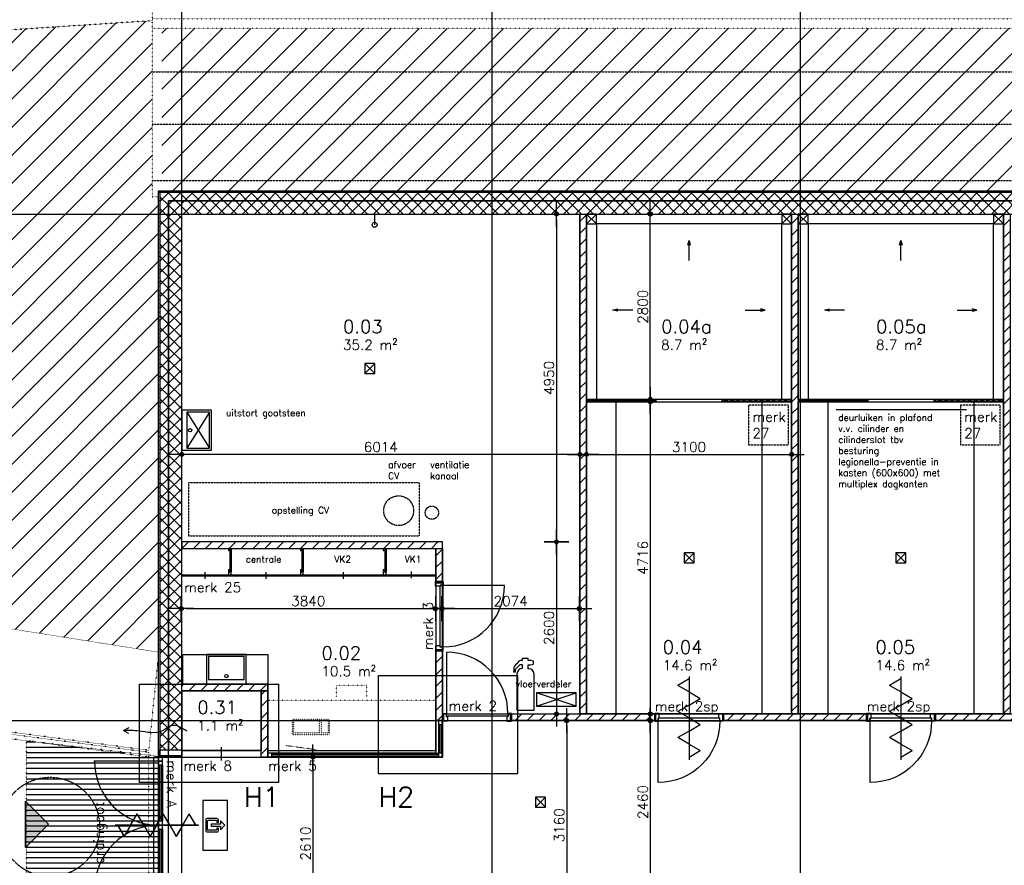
# Model space of a CAD drawing. Header units: millimetres. Extents: x -41560 to 117593, y -41642 to 17656.
# Tile 5 of 30: x -28738 to -13861, y -9881 to 2889. Entities that reach past the tile are written whole.
import ezdxf

# ---------------------------------------------------------------- set-up
doc = ezdxf.new("R2010")
doc.units = ezdxf.units.MM
doc.header["$LTSCALE"] = 0.5
doc.header["$PDMODE"] = 3
doc.header["$PDSIZE"] = 100
for name, pattern in [('ACAD_ISO07W100', [3, 0, -3]), ('CENTER2', [28.575, 19.05, -3.175, 3.175, -3.175]), ('HIDDEN2', [4.7625, 3.175, -1.5875])]:
    doc.linetypes.add(name, pattern=pattern)
for name, color, linetype in [('arc. 252', 252, 'Continuous'), ('arc. 9', 9, 'Continuous'), ('brandveiligheid', 9, 'Continuous'), ('detailaanduiding', 4, 'Continuous'), ('inrichting los', 7, 'ACAD_ISO07W100'), ('inrichting terrein', 7, 'ACAD_ISO07W100'), ('inrichting vast', 7, 'Continuous'), ('maat 1.5mm', 210, 'Continuous'), ('pen 0.05mm', 7, 'Continuous'), ('pen 0.10mm', 6, 'Continuous'), ('pen 0.15mm', 1, 'Continuous'), ('pen 0.20mm', 2, 'Continuous'), ('stramien', 9, 'CENTER2'), ('tekst 1.0mm', 7, 'Continuous'), ('tekst 1.5mm', 210, 'Continuous'), ('tekst 2.0mm', 211, 'Continuous'), ('tekst 5.0mm', 201, 'Continuous')]:
    doc.layers.add(name, color=color, linetype=linetype)
doc.layers.add('hulplijn', color=140, linetype='Continuous', plot=False)
doc.layers.add('hulplijn opp', color=31, linetype='Continuous', plot=False)
doc.styles.add('1.0mm tekst', font='romans.shx', dxfattribs={"height": 1})
doc.styles.add('1.5mm tekst', font='romans.shx', dxfattribs={"height": 1.5})
doc.styles.add('2.0mm tekst', font='romans.shx', dxfattribs={"height": 2})
doc.styles.add('3.0mm tekst', font='romans.shx', dxfattribs={"height": 3})
doc.dimstyles.new('1.5mm maat', dxfattribs={"dimscale": 0, "dimtxt": 1.5, "dimasz": 0.75, "dimexe": 1.25, "dimexo": 0.625, "dimgap": 0.375, "dimtad": 1, "dimdec": 0, "dimtxsty": '1.5mm tekst', "dimblk": 'dot maatlijn-GVA', "dimcen": 2.5, "dimse1": 1, "dimse2": 1, "dimclrd": 7, "dimclrt": 256, "dimadec": 0, "dimazin": 0, "dimtfac": 1, "dimtdec": 0, "dimtmove": 0, "dimatfit": 3, "dimfxl": 1, "dimarcsym": 0})
pattern_1 = [(45, (0, 0), (-212.132, 212.132), [])]
pattern_2 = [(315, (820.71, -13380.866), (44.9013, 44.9013), []), (45, (820.71, -13380.866), (-44.9013, 44.9013), [])]

# ---------------------------------------------------------------- blocks, each defined once
blk = doc.blocks.new('*U170')
at = {"layer": 'hulplijn'}
for points in [[(-5, -7), (-5, -107)], [(1039, -7), (1039, -107)]]:
    blk.add_lwpolyline(points, dxfattribs=at)
at = {"layer": 'pen 0.05mm'}
blk.add_lwpolyline([(982, -1042), (982, -112)], dxfattribs=at)
blk.add_arc((982, -112), 930, 180, 270, dxfattribs=at)
at = {"layer": 'pen 0.15mm'}
for points in [[(67, -69), (67, 0), (0, 0), (0, -17), (12, -17), (12, -97), (0, -97), (0, -114), (50, -114), (50, -69), (67, -69)], [(967, -69), (967, 0), (1034, 0), (1034, -17), (1022, -17), (1022, -97), (1034, -97), (1034, -114), (984, -114), (984, -69), (967, -69)]]:
    blk.add_lwpolyline(points, dxfattribs=at)
blk.add_lwpolyline([(982, -112), (52, -112), (52, -72), (982, -72)], close=True, dxfattribs=at)
blk = doc.blocks.new('kleedruimte klein')
at = {"layer": 'arc. 9'}
h = blk.add_hatch(dxfattribs=at)
h.set_pattern_fill('ANSI37', color=256, scale=20, angle=-90, style=0)
h.set_pattern_definition(pattern_2)
h.paths.add_polyline_path([(-2057, -4746), (-2057, -4720), (-3093, -4720), (-3093, -4746)])
h = blk.add_hatch(dxfattribs=at)
h.set_pattern_fill('ANSI37', color=256, scale=20, angle=-90, style=0)
h.set_pattern_definition(pattern_2)
h.paths.add_polyline_path([(-1043, -4746), (-1043, -4720), (-7, -4720), (-7, -4746)])
at = {"layer": 'hulplijn'}
for points in [[(0, -4716), (-3100, -4716), (-3100, 0), (0, 0)], [(0, -7550), (-3100, -7550), (-3100, -4750), (0, -4750)]]:
    blk.add_lwpolyline(points, close=True, dxfattribs=at)
at = {"layer": 'inrichting vast'}
for points in [[(0, -4716), (0, 0), (-450, 0), (-450, -4700), (-450, -4700), (-450, -4716)], [(-3100, 0), (-3100, -4716), (-2650, -4716), (-2650, 0), (-2650, 0), (-2650, 0)]]:
    blk.add_lwpolyline(points, close=True, dxfattribs=at)
at = {"layer": 'pen 0.05mm'}
for p, q in [((-1625, -2433), (-1475, -2283)), ((-1475, -2433), (-1625, -2283)), ((-2400, -6100), (-2700, -6100)), ((-700, -6100), (-400, -6100)), ((-1550, -6850), (-1550, -7150)), ((-3100, -7550), (-2950, -7400)), ((-2950, -7550), (-3100, -7400)), ((-150, -7550), (0, -7400)), ((0, -7550), (-150, -7400))]:
    blk.add_line(p, q, dxfattribs=at)
for points in [[(-1475, -2283), (-1625, -2283), (-1625, -2433), (-1475, -2433)], [(0, -7550), (-3100, -7550), (-3100, -4750), (-2950, -4750), (-2950, -7400), (-150, -7400), (-150, -4750), (0, -4750)], [(-2950, -7400), (-3100, -7400), (-3100, -7550), (-2950, -7550)], [(0, -7400), (-150, -7400), (-150, -7550), (0, -7550)]]:
    blk.add_lwpolyline(points, close=True, dxfattribs=at)
for points in [[(-2628, -6081), (-2700, -6100), (-2628, -6119)], [(-472, -6081), (-400, -6100), (-472, -6119)], [(-1531, -7078), (-1550, -7150), (-1569, -7078)]]:
    blk.add_lwpolyline(points, dxfattribs=at)
at = {"layer": 'pen 0.15mm'}
for points in [[(-2057, -4718), (-2057, -4720), (-3093, -4720), (-3093, -4718)], [(-2057, -4746), (-2057, -4720), (-3093, -4720), (-3093, -4746)], [(-2057, -4746), (-2057, -4748), (-3093, -4748), (-3093, -4746)], [(-1043, -4718), (-1043, -4720), (-7, -4720), (-7, -4718)], [(-1043, -4746), (-1043, -4720), (-7, -4720), (-7, -4746)], [(-1043, -4746), (-1043, -4748), (-7, -4748), (-7, -4746)]]:
    blk.add_lwpolyline(points, close=True, dxfattribs=at)
at = {"layer": 'pen 0.20mm'}
for points in [[(-3078, -4750), (-3100, -4750), (-3100, -4716), (-3078, -4716), (-3078, -4718), (-3098, -4718), (-3098, -4748), (-3078, -4748)], [(-2072, -4750), (-2050, -4750), (-2050, -4716), (-2072, -4716), (-2072, -4718), (-2052, -4718), (-2052, -4748), (-2072, -4748)], [(-1028, -4750), (-1050, -4750), (-1050, -4716), (-1028, -4716), (-1028, -4718), (-1048, -4718), (-1048, -4748), (-1028, -4748)], [(-22, -4750), (0, -4750), (0, -4716), (-22, -4716), (-22, -4718), (-2, -4718), (-2, -4748), (-22, -4748)]]:
    blk.add_lwpolyline(points, close=True, dxfattribs=at)
at = {"layer": 'tekst 5.0mm', "xscale": -1, "rotation": 180}
blk.add_blockref('*U170', (-2067, -7), dxfattribs=at)
blk = doc.blocks.new('*U158')
at = {"layer": 'tekst 1.5mm', "style": '1.5mm tekst'}
blk.add_attdef('OPPERVLAK', (0, -5), '', height=1.5, dxfattribs=at)
at = {"layer": 'tekst 2.0mm', "style": '2.0mm tekst'}
blk.add_attdef('RUIMTENUMMER', (0, -2.5), '', height=2, dxfattribs=at)
blk = doc.blocks.new('oppervlakte bgg-02')
at = {"layer": 'hulplijn opp'}
blk.add_lwpolyline([(3702, -10856), (-13742, -10856), (-13742, -10156), (-17954, -10156), (-17954, -10856), (-19098, -10856), (-22048, -10856), (-22048, -10856), (-22048, -10856), (-25138, -10856), (-25138, -8246), (-20852, -8246), (-20852, -7696), (-6118, -7696), (-6118, 154), (-3288, 154)], dxfattribs=at)
for points in [[(-24788, -46), (-18774, -46), (-18774, -7596), (-18774, -7596), (-20848, -7596), (-20848, -7596), (-20848, -4996), (-24788, -4996)], [(-18674, -46), (-15574, -46), (-15574, -2846), (-16948, -2846), (-17948, -2846), (-18674, -2846)], [(-15474, -46), (-12374, -46), (-12374, -2846), (-13748, -2846), (-14748, -2846), (-15474, -2846)], [(-18674, -2880), (-15574, -2880), (-15574, -7596), (-15574, -7596), (-15574, -7596), (-15574, -7596), (-15574, -7596), (-18674, -7596)], [(-15474, -2880), (-12374, -2880), (-12374, -7596), (-15474, -7596), (-15474, -7596), (-15474, -7596), (-15474, -7596), (-15474, -7596)], [(-24788, -5096), (-20948, -5096), (-20948, -8186), (-23488, -8186), (-23488, -7146), (-24787, -7146)], [(-24788, -7246), (-23588, -7246), (-23588, -8146), (-24788, -8146), (-24788, -7746), (-24788, -7746)]]:
    blk.add_lwpolyline(points, close=True, dxfattribs=at)
at = {"xscale": 100, "yscale": 100, "zscale": 100}
for p, values in [((-22353, -1596), {'RUIMTENUMMER': '0.03', 'OPPERVLAK': '35.2 m²'}), ((-17546, -1596), {'RUIMTENUMMER': '0.04a', 'OPPERVLAK': '8.7 m²'}), ((-14299, -1596), {'RUIMTENUMMER': '0.05a', 'OPPERVLAK': '8.7 m²'}), ((-17522, -6435), {'RUIMTENUMMER': '0.04', 'OPPERVLAK': '14.6 m²'}), ((-14309, -6435), {'RUIMTENUMMER': '0.05', 'OPPERVLAK': '14.6 m²'}), ((-22679, -6525), {'RUIMTENUMMER': '0.02', 'OPPERVLAK': '10.5 m²'}), ((-24554, -7345), {'RUIMTENUMMER': '0.31', 'OPPERVLAK': '1.1 m²'})]:
    blk.add_blockref('*U158', p, dxfattribs=at).add_auto_attribs(values)
blk = doc.blocks.new('1302-stramien-01')
at = {"layer": 'hulplijn'}
for points in [[(-350, 350), (42350, 350), (42350, -18810), (-350, -18810)], [(-200, 200), (42200, 200), (42200, -18660), (-200, -18660)], [(0, 0), (42000, 0), (42000, -18460), (0, -18460)]]:
    blk.add_lwpolyline(points, close=True, dxfattribs=at)
at = {"layer": 'stramien'}
for p, q in [((0, -23329), (0, 10339)), ((4690, -23329), (4690, 10339)), ((9350, -23329), (9350, 10339)), ((-13469, 0), (52270, 0)), ((-13469, -7650), (52270, -7650))]:
    blk.add_line(p, q, dxfattribs=at)
blk = doc.blocks.new('*U193')
at = {"layer": 'brandveiligheid'}
for p, q in [((3.15, 0), (4.13, 1.7)), ((5.12, 0), (4.13, 1.7)), ((7.08, 0), (8.07, 1.7)), ((9.05, 0), (8.07, 1.7)), ((11.02, 0), (12, 1.7)), ((12.99, 0), (12, 1.7)), ((0.79, 0), (13.38, 0)), ((0.79, 0), (13.38, 0)), ((3.15, 0), (2.16, -1.7)), ((5.12, 0), (6.1, -1.7)), ((7.08, 0), (6.1, -1.7)), ((9.05, 0), (10.03, -1.7)), ((1.18, 0), (2.16, -1.7)), ((11.02, 0), (10.03, -1.7))]:
    blk.add_line(p, q, dxfattribs=at)
blk = doc.blocks.new('*U194')
at = {"layer": 'brandveiligheid'}
for points in [[(-3.75, -3.75), (3.75, -3.75), (3.75, 0), (-3.75, 0)], [(0.68, -2.67), (0.15, -2.67), (0.15, -1.29), (-0.12, -1.29), (-0.15, -1.29), (-0.15, -2.67), (-0.68, -2.67), (0, -3.36), (0, -3.36)]]:
    blk.add_lwpolyline(points, close=True, dxfattribs=at)
blk.add_lwpolyline([(0.69, -0.46), (-0.69, -0.46, 0.0926), (-0.91, -0.49, 0.2285), (-1, -0.6, 0.0519), (-1.02, -0.77), (-1.02, -2.14, 0.1346), (-0.98, -2.3, 0.197), (-0.84, -2.38, 0.0543), (-0.69, -2.39), (-0.45, -2.39), (-0.45, -2.12), (-0.66, -2.12, -0.3731), (-0.75, -2.05), (-0.75, -0.82, -0.39), (-0.67, -0.73), (0.67, -0.73, -0.4091), (0.75, -0.82), (0.75, -2.05, -0.42), (0.66, -2.12), (0.45, -2.12), (0.45, -2.39), (0.69, -2.39, 0.4836), (1.02, -2.14), (1.02, -0.77, 0.0896), (0.98, -0.54, 0.208), (0.85, -0.47, 0.0548)], format="xyb", close=True, dxfattribs=at)
blk = doc.blocks.new('*U197')
at = {"layer": 'brandveiligheid', "linetype": 'Continuous'}
blk.add_lwpolyline([(0.54, -1.55), (0.45, -1.55), (0.45, -0.97), (0.87, -0.97), (1.27, -0.85), (1.27, -0.42), (0.87, -0.3), (0.45, -0.3), (0.45, 0), (-0.45, 0), (-0.45, -0.29, 0.0002), (-0.73, -0.29, 0.1231), (-0.96, -0.41, -0.0017), (-1.63, -1.17, 0.157), (-1.73, -1.6, 0.0335), (-1.75, -2.01), (-1.49, -2.01), (-1.47, -1.64), (-0.79, -0.93), (-0.45, -0.93), (-0.45, -1.52), (-0.45, -1.52, 0.393), (-1.25, -2.32), (-1.25, -2.32), (-1.25, -7.83), (1.33, -7.83), (1.33, -2.37), (1.33, -2.35, 0.3931)], format="xyb", close=True, dxfattribs=at)
blk = doc.blocks.new('dot maatlijn-GVA')
at = {"layer": 'maat 1.5mm'}
h = blk.add_hatch(color=7, dxfattribs=at)
edge = h.paths.add_edge_path()
edge.add_arc((0, 0), 0.4, 0, 360)
at = {"layer": 'maat 1.5mm', "color": 7}
for points in [[(0, 2.5), (0, -2.5)], [(-2.5, 0), (2.5, 0)]]:
    blk.add_lwpolyline(points, dxfattribs=at)
blk.add_circle((0, 0), 0.4, dxfattribs=at)
blk = doc.blocks.new('*D203')
at = {"layer": 'defpoints', "color": 0, "transparency": 16777216}
for p in [(-17074, -2249), (-20174, -3182), (-17074, -3676)]:
    blk.add_point(p, dxfattribs=at)
at = {"layer": 'tekst 1.5mm', "color": 7, "lineweight": -2, "transparency": 16777216}
blk.add_line((-20099, -3676), (-17149, -3676), dxfattribs=at)
at = {"layer": 'tekst 1.5mm', "color": 7, "lineweight": -2, "transparency": 16777216, "xscale": 75, "yscale": 75, "zscale": 75, "rotation": 180}
blk.add_blockref('dot maatlijn-GVA', (-20174, -3676), dxfattribs=at)
at = {"layer": 'tekst 1.5mm', "color": 7, "lineweight": -2, "transparency": 16777216, "xscale": 75, "yscale": 75, "zscale": 75}
blk.add_blockref('dot maatlijn-GVA', (-17074, -3676), dxfattribs=at)
at = {"layer": 'tekst 1.5mm', "transparency": 16777216, "insert": (-18624, -3564), "char_height": 150, "attachment_point": 5, "style": '1.5mm tekst'}
blk.add_mtext('3100', dxfattribs=at)
blk = doc.blocks.new('*D204')
at = {"layer": 'defpoints', "color": 0, "transparency": 16777216}
for p in [(-19210, -46), (-18727, -46), (-18718, -2846)]:
    blk.add_point(p, dxfattribs=at)
at = {"layer": 'tekst 1.5mm', "color": 7, "lineweight": -2, "transparency": 16777216}
blk.add_line((-19210, -2771), (-19210, -121), dxfattribs=at)
at = {"layer": 'tekst 1.5mm', "color": 7, "lineweight": -2, "transparency": 16777216, "xscale": 75, "yscale": 75, "zscale": 75}
for p, rotation in [((-19210, -46), 90), ((-19210, -2846), 270)]:
    blk.add_blockref('dot maatlijn-GVA', p, dxfattribs=dict(at, rotation=rotation))
at = {"layer": 'tekst 1.5mm', "transparency": 16777216, "insert": (-19323, -1446), "char_height": 150, "attachment_point": 5, "rotation": 90, "style": '1.5mm tekst'}
blk.add_mtext('2800', dxfattribs=at)
blk = doc.blocks.new('*D205')
at = {"layer": 'defpoints', "color": 0, "transparency": 16777216}
for p in [(-20246, -2880), (-19268, -7596), (-19210, -7596)]:
    blk.add_point(p, dxfattribs=at)
at = {"layer": 'tekst 1.5mm', "color": 7, "lineweight": -2, "transparency": 16777216}
blk.add_line((-19210, -2955), (-19210, -7521), dxfattribs=at)
at = {"layer": 'tekst 1.5mm', "color": 7, "lineweight": -2, "transparency": 16777216, "xscale": 75, "yscale": 75, "zscale": 75}
for p, rotation in [((-19210, -2880), 90), ((-19210, -7596), 270)]:
    blk.add_blockref('dot maatlijn-GVA', p, dxfattribs=dict(at, rotation=rotation))
at = {"layer": 'tekst 1.5mm', "transparency": 16777216, "insert": (-19323, -5238), "char_height": 150, "attachment_point": 5, "rotation": 90, "style": '1.5mm tekst'}
blk.add_mtext('4716', dxfattribs=at)
blk = doc.blocks.new('*D206')
at = {"layer": 'defpoints', "color": 0, "transparency": 16777216}
for p in [(-19210, -7696), (-19454, -10156), (-19210, -10156)]:
    blk.add_point(p, dxfattribs=at)
at = {"layer": 'tekst 1.5mm', "color": 7, "lineweight": -2, "transparency": 16777216}
blk.add_line((-19210, -7771), (-19210, -10081), dxfattribs=at)
at = {"layer": 'tekst 1.5mm', "color": 7, "lineweight": -2, "transparency": 16777216, "xscale": 75, "yscale": 75, "zscale": 75}
for p, rotation in [((-19210, -7696), 90), ((-19210, -10156), 270)]:
    blk.add_blockref('dot maatlijn-GVA', p, dxfattribs=dict(at, rotation=rotation))
at = {"layer": 'tekst 1.5mm', "transparency": 16777216, "insert": (-19323, -8926), "char_height": 150, "attachment_point": 5, "rotation": 90, "style": '1.5mm tekst'}
blk.add_mtext('2460', dxfattribs=at)
blk = doc.blocks.new('*D207')
at = {"layer": 'defpoints', "color": 0, "transparency": 16777216}
for p in [(-20711, -7696), (-20506, -10856), (-20473, -10856)]:
    blk.add_point(p, dxfattribs=at)
at = {"layer": 'tekst 1.5mm', "color": 7, "lineweight": -2, "transparency": 16777216}
blk.add_line((-20473, -7771), (-20473, -10781), dxfattribs=at)
at = {"layer": 'tekst 1.5mm', "color": 7, "lineweight": -2, "transparency": 16777216, "xscale": 75, "yscale": 75, "zscale": 75}
for p, rotation in [((-20473, -7696), 90), ((-20473, -10856), 270)]:
    blk.add_blockref('dot maatlijn-GVA', p, dxfattribs=dict(at, rotation=rotation))
at = {"layer": 'tekst 1.5mm', "transparency": 16777216, "insert": (-20586, -9276), "char_height": 150, "attachment_point": 5, "rotation": 90, "style": '1.5mm tekst'}
blk.add_mtext('3160', dxfattribs=at)
blk = doc.blocks.new('*D208')
at = {"layer": 'defpoints', "color": 0, "transparency": 16777216}
for p in [(-26349, -8246), (-26349, -10856), (-24307, -10856)]:
    blk.add_point(p, dxfattribs=at)
at = {"layer": 'tekst 1.5mm', "color": 7, "lineweight": -2, "transparency": 16777216}
blk.add_line((-24307, -8321), (-24307, -10781), dxfattribs=at)
at = {"layer": 'tekst 1.5mm', "color": 7, "lineweight": -2, "transparency": 16777216, "xscale": 75, "yscale": 75, "zscale": 75}
for p, rotation in [((-24307, -8246), 90), ((-24307, -10856), 270)]:
    blk.add_blockref('dot maatlijn-GVA', p, dxfattribs=dict(at, rotation=rotation))
at = {"layer": 'tekst 1.5mm', "transparency": 16777216, "insert": (-24419, -9551), "char_height": 150, "attachment_point": 5, "rotation": 90, "style": '1.5mm tekst'}
blk.add_mtext('2610', dxfattribs=at)
blk = doc.blocks.new('*D254')
at = {"layer": 'defpoints', "color": 0, "transparency": 16777216}
for p in [(-20283, -5199), (-22357, -5326), (-20283, -6004)]:
    blk.add_point(p, dxfattribs=at)
at = {"layer": 'tekst 1.5mm', "color": 7, "lineweight": -2, "transparency": 16777216}
blk.add_line((-22282, -6004), (-20358, -6004), dxfattribs=at)
at = {"layer": 'tekst 1.5mm', "color": 7, "lineweight": -2, "transparency": 16777216, "xscale": 75, "yscale": 75, "zscale": 75, "rotation": 180}
blk.add_blockref('dot maatlijn-GVA', (-22357, -6004), dxfattribs=at)
at = {"layer": 'tekst 1.5mm', "color": 7, "lineweight": -2, "transparency": 16777216, "xscale": 75, "yscale": 75, "zscale": 75}
blk.add_blockref('dot maatlijn-GVA', (-20283, -6004), dxfattribs=at)
at = {"layer": 'tekst 1.5mm', "transparency": 16777216, "insert": (-21320, -5891), "char_height": 150, "attachment_point": 5, "style": '1.5mm tekst'}
blk.add_mtext('2074', dxfattribs=at)
blk = doc.blocks.new('*D255')
at = {"layer": 'defpoints', "color": 0, "transparency": 16777216}
for p in [(-26288, -3256), (-20274, -3201), (-26288, -3676)]:
    blk.add_point(p, dxfattribs=at)
at = {"layer": 'tekst 1.5mm', "color": 7, "lineweight": -2, "transparency": 16777216}
blk.add_line((-20349, -3676), (-26213, -3676), dxfattribs=at)
at = {"layer": 'tekst 1.5mm', "color": 7, "lineweight": -2, "transparency": 16777216, "xscale": 75, "yscale": 75, "zscale": 75, "rotation": 180}
blk.add_blockref('dot maatlijn-GVA', (-26288, -3676), dxfattribs=at)
at = {"layer": 'tekst 1.5mm', "color": 7, "lineweight": -2, "transparency": 16777216, "xscale": 75, "yscale": 75, "zscale": 75}
blk.add_blockref('dot maatlijn-GVA', (-20274, -3676), dxfattribs=at)
at = {"layer": 'tekst 1.5mm', "transparency": 16777216, "insert": (-23281, -3564), "char_height": 150, "attachment_point": 5, "style": '1.5mm tekst'}
blk.add_mtext('6014', dxfattribs=at)
blk = doc.blocks.new('*D256')
at = {"layer": 'defpoints', "color": 0, "transparency": 16777216}
for p in [(-26297, -5326), (-22457, -5326), (-22457, -6004)]:
    blk.add_point(p, dxfattribs=at)
at = {"layer": 'tekst 1.5mm', "color": 7, "lineweight": -2, "transparency": 16777216}
blk.add_line((-26222, -6004), (-22532, -6004), dxfattribs=at)
at = {"layer": 'tekst 1.5mm', "color": 7, "lineweight": -2, "transparency": 16777216, "xscale": 75, "yscale": 75, "zscale": 75, "rotation": 180}
blk.add_blockref('dot maatlijn-GVA', (-26297, -6004), dxfattribs=at)
at = {"layer": 'tekst 1.5mm', "color": 7, "lineweight": -2, "transparency": 16777216, "xscale": 75, "yscale": 75, "zscale": 75}
blk.add_blockref('dot maatlijn-GVA', (-22457, -6004), dxfattribs=at)
at = {"layer": 'tekst 1.5mm', "transparency": 16777216, "insert": (-24377, -5891), "char_height": 150, "attachment_point": 5, "style": '1.5mm tekst'}
blk.add_mtext('3840', dxfattribs=at)
blk = doc.blocks.new('*D257')
at = {"layer": 'defpoints', "color": 0, "transparency": 16777216}
for p in [(-26288, -46), (-22348, -4996), (-20627, -4996)]:
    blk.add_point(p, dxfattribs=at)
at = {"layer": 'tekst 1.5mm', "color": 7, "lineweight": -2, "transparency": 16777216}
blk.add_line((-20627, -121), (-20627, -4921), dxfattribs=at)
at = {"layer": 'tekst 1.5mm', "color": 7, "lineweight": -2, "transparency": 16777216, "xscale": 75, "yscale": 75, "zscale": 75}
for p, rotation in [((-20627, -46), 90), ((-20627, -4996), 270)]:
    blk.add_blockref('dot maatlijn-GVA', p, dxfattribs=dict(at, rotation=rotation))
at = {"layer": 'tekst 1.5mm', "transparency": 16777216, "insert": (-20740, -2521), "char_height": 150, "attachment_point": 5, "rotation": 90, "style": '1.5mm tekst'}
blk.add_mtext('4950', dxfattribs=at)
blk = doc.blocks.new('*D258')
at = {"layer": 'defpoints', "color": 0, "transparency": 16777216}
for p in [(-22348, -4996), (-21304, -7596), (-20627, -7596)]:
    blk.add_point(p, dxfattribs=at)
at = {"layer": 'tekst 1.5mm', "color": 7, "lineweight": -2, "transparency": 16777216}
blk.add_line((-20627, -5071), (-20627, -7521), dxfattribs=at)
at = {"layer": 'tekst 1.5mm', "color": 7, "lineweight": -2, "transparency": 16777216, "xscale": 75, "yscale": 75, "zscale": 75}
for p, rotation in [((-20627, -4996), 90), ((-20627, -7596), 270)]:
    blk.add_blockref('dot maatlijn-GVA', p, dxfattribs=dict(at, rotation=rotation))
at = {"layer": 'tekst 1.5mm', "transparency": 16777216, "insert": (-20740, -6296), "char_height": 150, "attachment_point": 5, "rotation": 90, "style": '1.5mm tekst'}
blk.add_mtext('2600', dxfattribs=at)
blk = doc.blocks.new('zelfsluitend')
at = {"xscale": 100, "yscale": 100, "zscale": 100, "rotation": 270}
for p in [(7664, 11549), (10864, 11549)]:
    blk.add_blockref('*U193', p, dxfattribs=at)
at = {"xscale": 100, "yscale": 100, "zscale": 100}
blk.add_blockref('*U193', (-1088, 9226), dxfattribs=at)
blk = doc.blocks.new('*U154')
at = {"layer": 'inrichting vast'}
for points in [[(0, -450), (600, -450), (600, 0), (0, 0)], [(30, -420), (570, -420), (570, -75), (30, -75)]]:
    blk.add_lwpolyline(points, close=True, dxfattribs=at)
blk.add_circle((300, -125), 25, dxfattribs=at)

msp = doc.modelspace()

# ---------------------------------------------------------------- hatches: boundary and pattern name
at = {"layer": 'arc. 252'}
h = msp.add_hatch(color=256, dxfattribs=at)
h.dxf.hatch_style = 1
h.paths.add_polyline_path([(-28651.3, -8910.7), (-28301.3, -9260.7), (-28651.3, -9610.7)])
at = {"layer": 'arc. 9'}
h = msp.add_hatch(dxfattribs=at)
h.set_pattern_fill('ANSI37', color=256, scale=40)
edge = h.paths.add_edge_path()
edge.add_line((-26487.9, -8135.7), (-26487.9, 154.3))
edge.add_line((-26487.9, 154.3), (-7867.9, 154.3))
edge.add_line((-7867.9, 154.3), (-7867.9, 284.3))
edge.add_line((-7867.9, 284.3), (-26617.9, 284.3))
edge.add_line((-26617.9, 284.3), (-26617.9, -8135.7))
edge.add_line((-26617.9, -8135.7), (-26487.9, -8135.7))
h = msp.add_hatch(dxfattribs=at)
h.set_pattern_fill('ANSI37', color=256, scale=40)
h.paths.add_polyline_path([(-26287.9, -8135.7), (-26287.9, -45.7), (-7727.9, -45.7), (-7727.9, 154.3), (-26487.9, 154.3), (-26487.9, -8135.7)])
h = msp.add_hatch(dxfattribs=at)
h.set_pattern_fill('ANSI31', color=256, scale=40, style=0)
h.paths.add_polyline_path([(-20273.9, -45.7), (-20173.9, -45.7), (-20173.9, -7595.7), (-20273.9, -7595.7)])
h = msp.add_hatch(dxfattribs=at)
h.set_pattern_fill('ANSI31', color=256, scale=40, style=0)
h.paths.add_polyline_path([(-17073.9, -45.7), (-16973.9, -45.7), (-16973.9, -7595.7), (-17073.9, -7595.7)])
h = msp.add_hatch(dxfattribs=at)
h.set_pattern_fill('ANSI31', color=256, scale=40, style=0)
h.paths.add_polyline_path([(-13873.9, -45.7), (-13773.9, -45.7), (-13773.9, -7595.7), (-13873.9, -7595.7)])
h = msp.add_hatch(dxfattribs=at)
h.set_pattern_fill('ANSI31', color=256, scale=40, style=0)
h.paths.add_polyline_path([(-22347.9, -5095.7), (-22347.9, -4995.7), (-26287.9, -4995.7), (-26287.9, -5095.7)])
h = msp.add_hatch(dxfattribs=at)
h.set_pattern_fill('ANSI31', color=256, scale=40, style=0)
h.paths.add_polyline_path([(-22447.9, -5095.7), (-22347.9, -5095.7), (-22347.9, -5595.7), (-22447.9, -5595.7)])
h = msp.add_hatch(dxfattribs=at)
h.set_pattern_fill('ANSI31', color=256, scale=40, style=0)
h.paths.add_polyline_path([(-22447.9, -6639.7), (-22347.9, -6639.7), (-22347.9, -7695.7), (-22447.9, -7695.7)])
h = msp.add_hatch(dxfattribs=at)
h.set_pattern_fill('ANSI31', color=256, scale=40, style=0)
h.set_pattern_definition([(45, (-4307, 2774.31), (-89.80256, 89.80256), [])])
h.paths.add_polyline_path([(-26287.9, -7145.7), (-24987.9, -7145.7), (-24987.9, -7245.7), (-26287.9, -7245.7)])
h = msp.add_hatch(dxfattribs=at)
h.set_pattern_fill('ANSI31', color=256, scale=40, style=0)
h.set_pattern_definition([(45, (-1e-11, 3774.33), (-89.80256, 89.80256), [])])
h.paths.add_polyline_path([(-25087.9, -7245.7), (-24987.9, -7245.7), (-24987.9, -8245.7), (-25087.9, -8245.7)])
h = msp.add_hatch(dxfattribs=at)
h.set_pattern_fill('ANSI31', color=256, scale=40, style=0)
h.set_pattern_definition([(45, (-1700, -0.02), (-89.80256, 89.80256), [])])
h.paths.add_polyline_path([(-21303.9, -7595.7), (-19145.9, -7595.7), (-19145.9, -7695.7), (-21303.9, -7695.7)])
h = msp.add_hatch(dxfattribs=at)
h.set_pattern_fill('ANSI31', color=256, scale=40, style=0)
h.set_pattern_definition([(45, (-5142, -0.02), (-89.8026, 89.8026), [])])
h.paths.add_polyline_path([(-18101.9, -7595.7), (-15945.9, -7595.7), (-15945.9, -7695.7), (-18101.9, -7695.7)])
h = msp.add_hatch(dxfattribs=at)
h.set_pattern_fill('ANSI31', color=256, scale=40, style=0)
h.set_pattern_definition([(45, (-1942, -0.02), (-89.8026, 89.8026), [])])
h.paths.add_polyline_path([(-14901.9, -7595.7), (-12745.9, -7595.7), (-12745.9, -7695.7), (-14901.9, -7695.7)])
at = {"layer": 'inrichting terrein'}
h = msp.add_hatch(dxfattribs=at)
h.set_pattern_fill('_USER', color=256, scale=300, angle=45, style=0, pattern_type=0)
h.set_pattern_definition(pattern_1)
h.paths.add_polyline_path([(-38256.8, -4823.8), (-38639.1, -3527.2), (-38096.8, -1245.5), (-38240, 545.9), (-38158, 1367.3), (-38256.8, 2137.8), (-26737.9, 2874.3), (-26737.9, 214.3), (-26637.9, 214.3), (-26637.9, -5545.7), (-26637.9, -6662.2)])
h = msp.add_hatch(dxfattribs=at)
h.set_pattern_fill('_USER', color=256, scale=300, angle=45, style=0, pattern_type=0)
h.set_pattern_definition(pattern_1)
h.paths.add_polyline_path([(-26587.9, 2754.3), (-7827.9, 2754.3), (-7827.9, 304.3), (-26587.9, 304.3)])
at = {"layer": 'inrichting terrein', "ltscale": 0.2}
h = msp.add_hatch(dxfattribs=at)
h.set_pattern_fill('LINE', color=256, scale=25)
h.set_pattern_definition([(0, (230, 0), (0, 79.375), [])])
h.paths.add_polyline_path([(-28637.9, -10855.7), (-26637.9, -10855.7), (-26637.9, -8235.1), (-28637.9, -8000.5)])

# ---------------------------------------------------------------- linework, layer by layer
at = {"layer": 'detailaanduiding'}
for points in [[(-23317.4, -7012.6), (-21217.4, -7012.6), (-21217.4, -8497.6), (-23317.4, -8497.6)], [(-26928.4, -7147.6), (-24828.4, -7147.6), (-24828.4, -8632.6), (-26928.4, -8632.6)]]:
    msp.add_lwpolyline(points, close=True, dxfattribs=at)
at = {"layer": 'hulplijn'}
msp.add_lwpolyline([(-20173.9, -45.7), (-17073.9, -45.7), (-17073.9, -2845.7), (-20173.9, -2845.7)], close=True, dxfattribs=at)
at = {"layer": 'hulplijn opp'}
msp.add_lwpolyline([(-26637.9, 284.3), (16062.1, 284.3), (16062.3, -3885.7), (16212.1, -3885.7), (16212.1, -17333), (16062.1, -17344.4), (16062.1, -18855.7), (-26637.9, -18855.7)], close=True, dxfattribs=at)
at = {"layer": 'inrichting los', "ltscale": 0.3}
msp.add_line((-24249.4, -8136.7), (-24717.7, -8072.7), dxfattribs=at)
at = {"layer": 'inrichting los', "ltscale": 0.5}
msp.add_lwpolyline([(-23949.9, -7335.7), (-23949.9, -7160.7), (-23499.9, -7160.7), (-23499.9, -7335.7)], dxfattribs=at)
msp.add_lwpolyline([(-22447.9, -8185.7), (-24987.9, -8185.7), (-24987.9, -7385.7), (-22447.9, -7385.7)], close=True, dxfattribs=at)
at = {"layer": 'inrichting los', "ltscale": 0.3}
for points in [[(-24055.1, -7679.2), (-24620.2, -7679.2), (-24620.2, -7905.1), (-24055.1, -7905.1)], [(-24205.5, -7699.5), (-24599.3, -7699.5), (-24599.3, -7880.9), (-24205.5, -7880.9)], [(-24072.4, -7699.5), (-24180.2, -7699.5), (-24180.2, -7880.9), (-24072.4, -7880.9)]]:
    msp.add_lwpolyline(points, close=True, dxfattribs=at)
at = {"layer": 'inrichting terrein', "ltscale": 0.5}
msp.add_line((-26737.9, 2874.3), (-38256.8, 2137.8), dxfattribs=at)
for points in [[(-38256.8, 2137.8), (-38086.3, 3130.2), (-38375.5, 4697.8), (-38256.8, 6474.3), (-9147.9, 6474.3), (-9147.9, 5304.3), (-26737.9, 5304.3), (-26737.9, 2874.3)], [(-38256.8, -4823.8), (-38639.1, -3527.2), (-38096.8, -1245.5), (-38240, 545.9), (-38158, 1367.3), (-38256.8, 2137.8), (-26737.9, 2874.3), (-26737.9, 214.3), (-26637.9, 214.3), (-26637.9, -5545.7), (-26637.9, -5545.7), (-26637.9, -6662.2)], [(-26737.9, 2904.3), (-7727.9, 2904.3), (-7727.9, 2754.3), (-26737.9, 2754.3)], [(-38256.8, -6624.5), (-38181.5, -5997), (-38417.9, -5458.4), (-38256.8, -4823.8), (-26637.9, -6662.2), (-26787.9, -8144.8)], [(-28637.9, -10855.7), (-26637.9, -10855.7), (-26637.9, -8235.1), (-28637.9, -8000.5)]]:
    msp.add_lwpolyline(points, close=True, dxfattribs=at)
for points in [[(-26637.9, -6662.2), (-38256.8, -4823.8)], [(-26787.9, -8144.8), (-38256.8, -6624.5)], [(-26787.9, -8144.8), (-38256.8, -6624.5)], [(-38256.8, -10670.3), (-26787.9, -10775.7), (-26787.9, -8173.8), (-38256.8, -6678)], [(-26787.9, -8245.7), (-38256.8, -6725.3)]]:
    msp.add_lwpolyline(points, dxfattribs=at)
at = {"layer": 'pen 0.05mm', "linetype": 'HIDDEN2'}
for p, q in [((-26737.9, 2104.3), (-7727.9, 2104.3)), ((-7727.9, 1304.3), (-26737.9, 1304.3)), ((-7727.9, 454.3), (-26737.9, 454.3))]:
    msp.add_line(p, q, dxfattribs=at)
at = {"layer": 'pen 0.05mm'}
for p, q in [((-23371.4, -2301.4), (-23521.4, -2451.4)), ((-23521.4, -2301.4), (-23371.4, -2451.4)), ((-22407.9, -7755.7), (-22407.9, -8245.7)), ((-22347.9, -7755.7), (-22347.9, -8245.7)), ((-26647.9, -8305.7), (-27617.9, -8305.7)), ((-26637.9, -8305.7), (-27607.9, -8305.7)), ((-24927.9, -8185.7), (-22407.9, -8185.7)), ((-24927.9, -8245.7), (-22412.4, -8245.7)), ((-26637.9, -8365.7), (-26637.9, -9215.7)), ((-26577.9, -8365.7), (-26577.9, -9215.7)), ((-20793.4, -8850.7), (-20943.4, -9000.7)), ((-20943.4, -8850.7), (-20793.4, -9000.7)), ((-26637.9, -9335.7), (-26637.9, -10185.7)), ((-26577.9, -9335.7), (-26577.9, -10185.7))]:
    msp.add_line(p, q, dxfattribs=at)
for points in [[(-23375, -45.7), (-23375, -207.6)], [(-26212.9, -3039.5), (-25867.9, -3579.5)], [(-25867.9, -3039.5), (-26212.9, -3579.5)], [(-25937.9, -5455.7), (-25937.9, -5555.7)], [(-25017.9, -5455.7), (-25017.9, -5555.7)], [(-23847.9, -5455.7), (-23847.9, -5555.7)], [(-22822.9, -5445.7), (-22822.9, -5545.7)], [(-20329.1, -7476.3), (-20929.1, -7276.3)], [(-20929.1, -7476.3), (-20329.1, -7276.3)], [(-22347.9, -7695.7), (-22347.9, -8245.7), (-24987.9, -8245.7), (-24987.9, -8145.7), (-22447.9, -8145.7), (-22447.9, -7695.7)], [(-27169.5, -7842.9), (-27085.6, -7801.6)], [(-27169.5, -7842.9), (-27091.5, -7886.4)], [(-25687.9, -8295.7), (-25687.9, -8095.7)], [(-26637.9, -8245.7), (-26717.9, -8245.7), (-26717.9, -10855.7), (-26637.9, -10855.7)]]:
    msp.add_lwpolyline(points, dxfattribs=at)
for points in [[(-23521.4, -2451.4), (-23371.4, -2451.4), (-23371.4, -2301.4), (-23521.4, -2301.4)], [(-24987.9, -7145.7), (-26274.6, -7145.7), (-26274.6, -6697.6), (-24987.9, -6697.6)], [(-25087.9, -7245.7), (-26287.9, -7245.7), (-26287.9, -8145.7), (-25087.9, -8145.7)], [(-20329.1, -7276.3), (-20929.1, -7276.3), (-20929.1, -7476.3), (-20329.1, -7476.3)], [(-20943.4, -9000.7), (-20793.4, -9000.7), (-20793.4, -8850.7), (-20943.4, -8850.7)]]:
    msp.add_lwpolyline(points, close=True, dxfattribs=at)
at = {"layer": 'pen 0.05mm', "linetype": 'HIDDEN2'}
for points in [[(-17723.9, -3529.7), (-17123.9, -3529.7), (-17123.9, -2929.7), (-17723.9, -2929.7)], [(-14523.9, -3529.7), (-13923.9, -3529.7), (-13923.9, -2929.7), (-14523.9, -2929.7)], [(-26187.9, -4906), (-22697.7, -4906), (-22697.7, -4106), (-26187.9, -4106)]]:
    msp.add_lwpolyline(points, close=True, dxfattribs=at)
at = {"layer": 'pen 0.05mm'}
msp.add_circle((-23375, -207.6), 37.4, dxfattribs=at)
at = {"layer": 'pen 0.05mm', "linetype": 'HIDDEN2'}
for centre, radius in [((-23011.8, -4525.2), 225), ((-22510.3, -4555.8), 100), ((-28278.6, -9301.5), 750)]:
    msp.add_circle(centre, radius, dxfattribs=at)
at = {"layer": 'pen 0.05mm'}
for centre, start, end in [((-26637.9, -8305.7), 180, 270), ((-26637.9, -10245.7), 90, 180)]:
    msp.add_arc(centre, 970, start, end, dxfattribs=at)
msp.add_spline([(-26214.1, -7854.6), (-26441.3, -7771.3), (-26581.6, -7848.6), (-26937.7, -7854.6), (-27169.5, -7842.9)], degree=3, dxfattribs=at)
at = {"layer": 'pen 0.10mm'}
for p, q in [((-22390.4, -7755.7), (-22390.4, -8185.7)), ((-22365.4, -7755.7), (-22365.4, -8185.7)), ((-24927.9, -8203.2), (-22407.9, -8203.2)), ((-24927.9, -8228.2), (-22407.9, -8228.2)), ((-26620.4, -8365.7), (-26620.4, -9215.7)), ((-26595.4, -8365.7), (-26595.4, -9215.7)), ((-26620.4, -9335.7), (-26620.4, -10185.7)), ((-26595.4, -9335.7), (-26595.4, -10185.7))]:
    msp.add_line(p, q, dxfattribs=at)
msp.add_lwpolyline([(-26487.9, -8135.7), (-26487.9, 154.3), (-7867.9, 154.3), (-7867.9, 284.3), (-26617.9, 284.3), (-26617.9, -8135.7), (-26487.9, -8135.7)], dxfattribs=at)
at = {"layer": 'pen 0.15mm'}
for points in [[(-26617.9, -8227.7), (-26637.9, -8227.7), (-26637.9, 284.3), (-26617.9, 284.3)], [(-25583.4, -5125.1), (-25557.4, -5125.1), (-25557.4, -5095.7), (-25583.4, -5095.7)], [(-25542.4, -5447.7), (-25557.4, -5447.7), (-25557.4, -5098.7), (-25542.4, -5098.7)], [(-24493.4, -5125.1), (-24467.4, -5125.1), (-24467.4, -5095.7), (-24493.4, -5095.7)], [(-24452.4, -5447.7), (-24467.4, -5447.7), (-24467.4, -5098.7), (-24452.4, -5098.7)], [(-23243.4, -5125.1), (-23217.4, -5125.1), (-23217.4, -5095.7), (-23243.4, -5095.7)], [(-23202.4, -5447.7), (-23217.4, -5447.7), (-23217.4, -5098.7), (-23202.4, -5098.7)], [(-26287.7, -5495.7), (-22447.9, -5495.7), (-22447.9, -5515.7), (-26287.7, -5515.7)], [(-25557.4, -5420.7), (-25583.4, -5420.7), (-25583.4, -5450.7), (-25557.4, -5450.7)], [(-25542.4, -5450.7), (-25583.4, -5450.7), (-25583.4, -5495.7), (-25542.4, -5495.7)], [(-24467.4, -5420.7), (-24493.4, -5420.7), (-24493.4, -5450.7), (-24467.4, -5450.7)], [(-24452.4, -5450.7), (-24493.4, -5450.7), (-24493.4, -5495.7), (-24452.4, -5495.7)], [(-23217.4, -5420.7), (-23243.4, -5420.7), (-23243.4, -5450.7), (-23217.4, -5450.7)], [(-23202.4, -5450.7), (-23243.4, -5450.7), (-23243.4, -5495.7), (-23202.4, -5495.7)], [(-22407.9, -7755.7), (-22347.9, -7755.7), (-22347.9, -7695.7), (-22407.9, -7695.7)], [(-26617.9, -8135.7), (-26287.9, -8135.7), (-26287.9, -8227.7), (-26617.9, -8227.7)], [(-25087.9, -8145.7), (-26287.9, -8145.7), (-26287.9, -8245.7), (-25087.9, -8245.7)], [(-26637.9, -8227.7), (-26287.9, -8227.7), (-26287.9, -8245.7), (-26637.9, -8245.7)], [(-26637.9, -8305.7), (-26577.9, -8305.7), (-26577.9, -8245.7), (-26637.9, -8245.7)], [(-26637.9, -8365.7), (-26577.9, -8365.7), (-26577.9, -8305.7), (-26637.9, -8305.7)], [(-24987.9, -8245.7), (-24927.9, -8245.7), (-24927.9, -8185.7), (-24987.9, -8185.7)], [(-22407.9, -8245.7), (-22347.9, -8245.7), (-22347.9, -8185.7), (-22407.9, -8185.7)], [(-28651.3, -8910.7), (-28301.3, -9260.7), (-28651.3, -9610.7)], [(-26637.9, -9275.7), (-26577.9, -9275.7), (-26577.9, -9215.7), (-26637.9, -9215.7)], [(-26637.9, -9335.7), (-26577.9, -9335.7), (-26577.9, -9275.7), (-26637.9, -9275.7)]]:
    msp.add_lwpolyline(points, close=True, dxfattribs=at)
at = {"layer": 'pen 0.20mm'}
for points in [[(-26287.9, -8135.7), (-26287.9, -45.7), (-7727.9, -45.7), (-7727.9, 154.3), (-26487.9, 154.3), (-26487.9, -8135.7)], [(-20273.9, -45.7), (-20173.9, -45.7), (-20173.9, -7595.7), (-20273.9, -7595.7)], [(-17073.9, -45.7), (-16973.9, -45.7), (-16973.9, -7595.7), (-17073.9, -7595.7)], [(-13873.9, -45.7), (-13773.9, -45.7), (-13773.9, -7595.7), (-13873.9, -7595.7)], [(-22347.9, -5095.7), (-22347.9, -4995.7), (-26287.9, -4995.7), (-26287.9, -5095.7)], [(-22447.9, -5095.7), (-22347.9, -5095.7), (-22347.9, -5595.7), (-22447.9, -5595.7)], [(-22447.9, -6639.7), (-22347.9, -6639.7), (-22347.9, -7695.7), (-22447.9, -7695.7)], [(-26287.9, -7145.7), (-24987.9, -7145.7), (-24987.9, -7245.7), (-26287.9, -7245.7)], [(-25087.9, -7245.7), (-24987.9, -7245.7), (-24987.9, -8245.7), (-25087.9, -8245.7)], [(-21303.9, -7595.7), (-19145.9, -7595.7), (-19145.9, -7695.7), (-21303.9, -7695.7)], [(-18101.9, -7595.7), (-15945.9, -7595.7), (-15945.9, -7695.7), (-18101.9, -7695.7)], [(-14901.9, -7595.7), (-12745.9, -7595.7), (-12745.9, -7695.7), (-14901.9, -7695.7)]]:
    msp.add_lwpolyline(points, close=True, dxfattribs=at)
at = {"layer": 'tekst 1.0mm', "ltscale": 0.3}
msp.add_lwpolyline([(-16401.1, -2998.9), (-14434.6, -2998.9)], dxfattribs=at)

# ---------------------------------------------------------------- block references
for name, p in [('oppervlakte bgg-02', (-1500, 0)), ('1302-stramien-01', (-26287.9, -45.7))]:
    msp.add_blockref(name, p)
for name, p, rotation in [('kleedruimte klein', (-20173.9, -7595.7), 180), ('kleedruimte klein', (-16973.9, -7595.7), 180), ('*U154', (-26287.9, -3609.5), 89.99999999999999), ('*U170', (-22454.9, -6634.7), 89.99999999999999), ('*U170', (-21308.9, -7702.7), 180), ('*U154', (-25314.9, -7147.6), 180)]:
    msp.add_blockref(name, p, dxfattribs=dict(rotation=rotation))
at = {"xscale": 100, "yscale": 100, "zscale": 100}
for name, p in [('*U197', (-21099.3, -6756.8)), ('*U193', (-27376.1, -9275.7))]:
    msp.add_blockref(name, p, dxfattribs=at)
at = {"xscale": 100, "yscale": 100, "zscale": 100, "rotation": 90}
msp.add_blockref('*U194', (-25972.1, -9275.7), dxfattribs=at)
at = {"layer": 'detailaanduiding'}
msp.add_blockref('zelfsluitend', (-26287.9, -18497), dxfattribs=at)

# ---------------------------------------------------------------- texts
at = {"layer": 'detailaanduiding', "char_height": 300, "width": 810, "attachment_point": 1, "style": '3.0mm tekst'}
for s, insert in [('H1', (-25350.2, -8698.6)), ('H2', (-23318.5, -8698.6))]:
    msp.add_mtext(s, dxfattribs=dict(at, insert=insert))
at = {"layer": 'tekst 1.0mm', "char_height": 100, "attachment_point": 1, "style": '1.0mm tekst'}
for s, insert, width in [('uitstort gootsteen', (-25620.1, -2999.5), 1748.573), ('afvoer \\PCV ', (-23170.3, -3781.9), 1748.573), ('ventilatie\\Pkanaal', (-22536.7, -3781.9), 1748.573), ('opstelling CV ', (-24928.7, -4468.3), 1748.573), ('centrale', (-25320.4, -5209.4), 1748.573), ('VK2', (-23984.3, -5209.4), 1748.573), ('VK1', (-22920.1, -5209.4), 1748.573), ('vloerverdeler', (-21246.1, -7091.1), 886.087)]:
    msp.add_mtext(s, dxfattribs=dict(at, insert=insert, width=width))
at = {"layer": 'tekst 1.0mm', "ltscale": 0.3, "insert": (-16369.2, -3069.2), "char_height": 100, "width": 1732.984, "attachment_point": 1, "style": '1.0mm tekst'}
msp.add_mtext('deurluiken in plafond\\Pv.v. cilinder en cilinderslot tbv besturing legionella-preventie in kasten (600x600) met multiplex dagkanten ', dxfattribs=at)
at = {"layer": 'tekst 1.5mm', "char_height": 150, "attachment_point": 1, "style": '1.5mm tekst'}
for insert in [(-17666.4, -3031.5), (-14466.4, -3031.5)]:
    msp.add_mtext_dynamic_manual_height_columns('merk 27', width=524.932, gutter_width=750, heights=[0], dxfattribs=dict(at, insert=insert))
at = {"layer": 'tekst 1.5mm', "char_height": 150, "width": 1145.268, "attachment_point": 1, "style": '1.5mm tekst'}
for s, insert in [('merk 25', (-26253, -5607.8)), ('merk 2', (-22257.5, -7399.4)), ('merk 2sp', (-19141.1, -7405.1)), ('merk 2sp', (-15941.1, -7405.1)), ('merk 8', (-26262.9, -8303.3)), ('merk 5', (-24982.6, -8303.3))]:
    msp.add_mtext(s, dxfattribs=dict(at, insert=insert))
at = {"layer": 'tekst 1.5mm', "char_height": 150, "attachment_point": 1, "style": '1.5mm tekst'}
for s, insert, width, rotation in [('merk 3', (-22643.4, -6634.7), 1145.268, 90), ('merk A', (-26366.6, -8291.4), 1145.268, 270), ('draingoot', (-27617.9, -9862.9), 1415.684, 90)]:
    msp.add_mtext(s, dxfattribs=dict(at, insert=insert, width=width, rotation=rotation))

# ---------------------------------------------------------------- dimensions: what is measured, and where the dimension line sits
at = {"layer": 'tekst 1.5mm'}
for base, p1, p2, picture, middle in [((-20627.5, -4995.7), (-26287.9, -45.7), (-22347.9, -4995.7), '*D257', (-20740, -2520.7)), ((-19210.4, -45.7), (-18717.8, -2845.7), (-18727.1, -45.7), '*D204', (-19322.9, -1445.7)), ((-19210.4, -7595.7), (-20245.8, -2879.7), (-19267.9, -7595.7), '*D205', (-19322.9, -5237.7)), ((-20627.5, -7595.7), (-22347.9, -4995.7), (-21303.9, -7595.7), '*D258', (-20740, -6295.7)), ((-20473.1, -10855.7), (-20710.8, -7695.7), (-20506.5, -10855.7), '*D207', (-20585.6, -9275.7)), ((-19210.4, -10155.7), (-19210.4, -7695.7), (-19453.9, -10155.7), '*D206', (-19322.9, -8925.7))]:
    dim = msp.add_linear_dim(base=base, p1=p1, p2=p2, angle=90, dimstyle='1.5mm maat', dxfattribs=at)
    dim.commit()
    dim.dimension.update_dxf_attribs({"geometry": picture, "text_midpoint": middle})
for base, p1, p2, picture, middle in [((-17073.9, -3676), (-20173.9, -3181.7), (-17073.9, -2249.4), '*D203', (-18623.9, -3563.5)), ((-26287.9, -3676), (-20273.9, -3201.1), (-26287.9, -3255.5), '*D255', (-23280.9, -3563.5)), ((-20282.9, -6003.8), (-22356.9, -5325.7), (-20282.9, -5199.2), '*D254', (-21319.9, -5891.3)), ((-22456.9, -6003.8), (-26296.9, -5325.7), (-22456.9, -5325.7), '*D256', (-24376.9, -5891.3))]:
    dim = msp.add_linear_dim(base=base, p1=p1, p2=p2, dimstyle='1.5mm maat', dxfattribs=at)
    dim.commit()
    dim.dimension.update_dxf_attribs({"geometry": picture, "text_midpoint": middle})
dim = msp.add_linear_dim(base=(-24306.9, -10855.7), p1=(-26349.3, -8245.7), p2=(-26349.3, -10855.7), angle=90, dimstyle='1.5mm maat', dxfattribs=at)
dim.commit()
dim.dimension.update_dxf_attribs({"geometry": '*D208', "text_midpoint": (-24306.9, -9550.7), "dimtype": 160})

doc.saveas('drawing.dxf')
